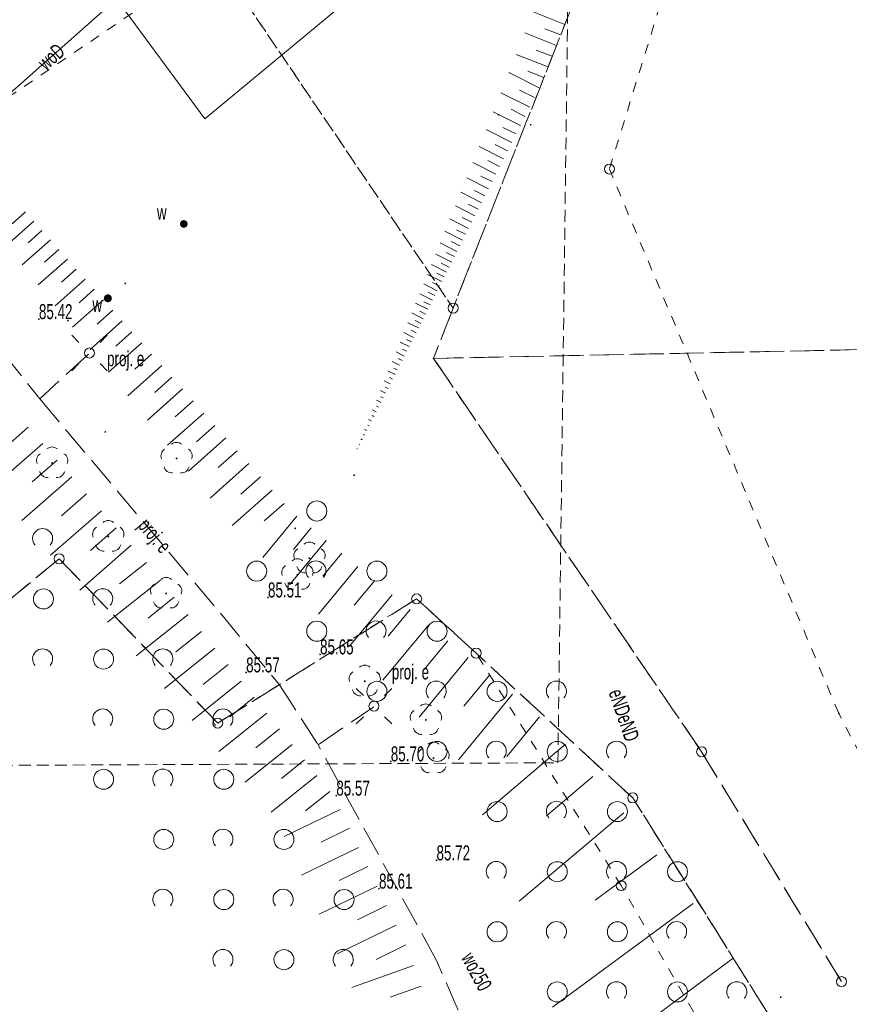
# Model space of a CAD drawing. Header units: metres. Extents: x 6541766 to 6542178, y 5894743 to 5895314.
# Tile 5 of 77: x 6541848 to 6541889, y 5894934 to 5894983. Entities that reach past the tile are written whole.
import ezdxf
from ezdxf.enums import TextEntityAlignment as Align

# ---------------------------------------------------------------- set-up
doc = ezdxf.new("R2010")
doc.units = ezdxf.units.M
for name, pattern in [('0.5_0.5', [1, 0.5, -0.5]), ('1.5_0.5', [2, 1.5, -0.5]), ('2', [0.9, 0.6, -0.3]), ('egkk-500', [2, 1.5, -0.5]), ('egug-500', [1, 0.5, -0.5])]:
    doc.linetypes.add(name, pattern=pattern)
for name, color, linetype in [('000 Inne (niezydentyfikowane)', 7, 'Continuous'), ('217-kontur klasyfikacyjny', 7, 'Continuous'), ('218-kontur użytku gruntowego', 7, 'Continuous'), ('219-działka ewidencyjna', 7, 'Continuous'), ('latarnia - ob. projektowany-Atr17', 7, 'Continuous'), ('ogrodzenie trwałe', 7, 'Continuous'), ('pikieta sztuczna-Atr2', 7, 'Continuous'), ('przewód elektroenergetyczny podziemny - ob. projektowany', 7, 'Continuous'), ('przewód elektroenergetyczny podziemny - ob. projektowany-Atr1', 7, 'Continuous'), ('przewód elektroenergetyczny podziemny-Atr1', 7, 'Continuous'), ('przewód wodociągowy', 7, 'Continuous'), ('przewód wodociągowy-Atr1', 7, 'Continuous'), ('wodociągowe urządzenie techniczne-Atr17', 7, 'Continuous'), ('Zakres', 7, 'Continuous'), ('zasuwa lub zawór-Atr17', 7, 'Continuous')]:
    doc.layers.add(name, color=color, linetype=linetype)
doc.layers.add('_dr_ścieki kd', color=36, linetype='Continuous', lineweight=30)
doc.layers.add('IE - podklad', color=8, linetype='Continuous', lineweight=9)
doc.linetypes.add('902-500', pattern='A,3.75,0,[1,ksztalty.shx,S=0.5,R=0,X=0,Y=0],3.75', length=7.5)

# ---------------------------------------------------------------- blocks, each defined once
blk = doc.blocks.new('blok - sanitarne pzt chelmza ng')
at = {"linetype": 'Continuous', "lineweight": 0}
h = blk.add_hatch(color=0, dxfattribs=at)
edge = h.paths.add_edge_path()
edge.add_arc((6542352.05, 5894969.38), 0.2, 0, 360)
at = {"layer": 'przewód elektroenergetyczny podziemny - ob. projektowany', "color": 1, "linetype": '1.5_0.5', "lineweight": 9}
for p, q in [((6542340.57, 5894974.51), (6542348.65, 5894964.36)), ((6542351.08, 5894966.59), (6542348.65, 5894964.36)), ((6542348.65, 5894964.36), (6542357.67, 5894953.66)), ((6542357.67, 5894953.66), (6542360.61, 5894950.09)), ((6542360.61, 5894950.09), (6542362.54, 5894947.1)), ((6542362.54, 5894947.1), (6542365.32, 5894949)), ((6542368.44, 5894936.36), (6542362.54, 5894947.1)), ((6542371.93, 5894928.36), (6542368.44, 5894936.36))]:
    blk.add_line(p, q, dxfattribs=at)
at = {"layer": 'przewód wodociągowy', "color": 5, "linetype": 'Continuous', "lineweight": 9}
blk.add_line((6542345.39, 5894978.04), (6542357.68, 5894988.93), dxfattribs=at)
at = {"layer": 'przewód elektroenergetyczny podziemny - ob. projektowany-Atr1', "color": 1, "lineweight": 9, "width": 0.667}
blk.add_text('proj. e', height=0.75, rotation=310.13, dxfattribs=at).set_placement((6542353.8, 5894958.25), align=Align.MIDDLE_LEFT)
at = {"layer": 'przewód elektroenergetyczny podziemny-Atr1', "color": 1, "lineweight": 9, "width": 0.667}
for p in [(6542377.38, 5894949.84), (6542377.81, 5894948.58)]:
    blk.add_text('eND', height=0.75, rotation=288.92, dxfattribs=at).set_placement(p, align=Align.MIDDLE_LEFT)
at = {"layer": 'przewód wodociągowy-Atr1', "color": 5, "lineweight": 9, "width": 0.667}
for s, rotation, p in [('woD', 41.544, (6542348.72, 5894980.99)), ('wo250', 298.231, (6542369.99, 5894936.65))]:
    blk.add_text(s, height=0.75, rotation=rotation, dxfattribs=at).set_placement(p, align=Align.MIDDLE_LEFT)
at = {"layer": 'zasuwa lub zawór-Atr17', "color": 5, "lineweight": 9, "width": 0.667}
blk.add_text('w', height=0.75, dxfattribs=at).set_placement((6542351.28, 5894968.7))
blk = doc.blocks.new('blok - podklad szary rfqfqw')
at = {"color": 8, "linetype": 'Continuous', "lineweight": 9}
for p, q in [((6541850.6, 5894967.181), (6541850.247, 5894967.534)), ((6541851.661, 5894967.181), (6541852.014, 5894967.534)), ((6541850.6, 5894966.12), (6541850.247, 5894965.767)), ((6541851.661, 5894966.12), (6541852.014, 5894965.767)), ((6541864.8, 5894949.561), (6541864.447, 5894949.914)), ((6541865.861, 5894949.561), (6541866.214, 5894949.914)), ((6541864.8, 5894948.5), (6541864.447, 5894948.147)), ((6541865.861, 5894948.5), (6541866.214, 5894948.147))]:
    blk.add_line(p, q, dxfattribs=at)
for centre, radius in [((6541877.08, 5894975.83), 0.25), ((6541869.28, 5894968.89), 0.25), ((6541851.13, 5894966.65), 0.25), ((6541862.476, 5894958.766), 0.5), ((6541849.62, 5894956.38), 0.25), ((6541859.476, 5894955.766), 0.5), ((6541865.476, 5894955.766), 0.5), ((6541848.836, 5894954.376), 0.5), ((6541867.46, 5894954.38), 0.25), ((6541862.476, 5894952.766), 0.5), ((6541868.476, 5894952.766), 0.5), ((6541851.836, 5894951.376), 0.5), ((6541870.43, 5894951.67), 0.25), ((6541865.476, 5894949.766), 0.5), ((6541871.476, 5894949.766), 0.5), ((6541854.836, 5894948.376), 0.5), ((6541865.33, 5894949.03), 0.25), ((6541857.53, 5894948.18), 0.25), ((6541868.476, 5894946.766), 0.5), ((6541874.476, 5894946.766), 0.5), ((6541881.68, 5894946.75), 0.25), ((6541851.836, 5894945.376), 0.5), ((6541857.836, 5894945.376), 0.5), ((6541878.24, 5894944.45), 0.25), ((6541871.476, 5894943.766), 0.5), ((6541877.476, 5894943.766), 0.5), ((6541854.836, 5894942.376), 0.5), ((6541860.836, 5894942.376), 0.5), ((6541874.476, 5894940.766), 0.5), ((6541880.476, 5894940.766), 0.5), ((6541877.67, 5894940.07), 0.25), ((6541857.836, 5894939.376), 0.5), ((6541863.836, 5894939.376), 0.5), ((6541871.476, 5894937.766), 0.5), ((6541877.476, 5894937.766), 0.5), ((6541860.836, 5894936.376), 0.5), ((6541874.476, 5894934.766), 0.5), ((6541880.476, 5894934.766), 0.5), ((6541888.66, 5894935.28), 0.25)]:
    blk.add_circle(centre, radius, dxfattribs=at)
for centre, radius, start, end in [((6541855.48, 5894961.79), 0.4, 49.272, 130.728), ((6541849.27, 5894961.56), 0.4, 49.272, 130.728), ((6541855.1, 5894961.514), 0.4, 121.308, 202.548), ((6541855.86, 5894961.514), 0.4, 337.452, 58.692), ((6541848.89, 5894961.284), 0.4, 121.308, 202.548), ((6541849.65, 5894961.284), 0.4, 337.452, 58.692), ((6541849.035, 5894960.836), 0.4, 193.221, 274.871), ((6541849.505, 5894960.836), 0.4, 265.129, 346.779), ((6541855.245, 5894961.066), 0.4, 193.221, 274.871), ((6541855.715, 5894961.066), 0.4, 265.129, 346.779), ((6541852.07, 5894957.89), 0.4, 49.272, 130.728), ((6541848.794, 5894957.387), 0.5, 318.85, 221.162), ((6541851.69, 5894957.614), 0.4, 121.308, 202.548), ((6541852.45, 5894957.614), 0.4, 337.452, 58.692), ((6541851.835, 5894957.166), 0.4, 193.221, 274.871), ((6541852.305, 5894957.166), 0.4, 265.129, 346.779), ((6541861.73, 5894956.534), 0.4, 121.308, 202.548), ((6541862.11, 5894956.81), 0.4, 49.272, 130.728), ((6541862.49, 5894956.534), 0.4, 337.452, 58.692), ((6541861.51, 5894955.98), 0.4, 49.272, 130.728), ((6541862.434, 5894955.777), 0.5, 318.85, 221.162), ((6541861.13, 5894955.704), 0.4, 121.308, 202.548), ((6541861.875, 5894956.086), 0.4, 193.221, 274.871), ((6541861.89, 5894955.704), 0.4, 337.452, 58.692), ((6541862.345, 5894956.086), 0.4, 265.129, 346.779), ((6541854.96, 5894955.05), 0.4, 49.272, 130.728), ((6541851.794, 5894954.387), 0.5, 318.85, 221.162), ((6541854.58, 5894954.774), 0.4, 121.308, 202.548), ((6541855.34, 5894954.774), 0.4, 337.452, 58.692), ((6541861.275, 5894955.256), 0.4, 193.221, 274.871), ((6541861.745, 5894955.256), 0.4, 265.129, 346.779), ((6541854.725, 5894954.326), 0.4, 193.221, 274.871), ((6541855.195, 5894954.326), 0.4, 265.129, 346.779), ((6541865.434, 5894952.777), 0.5, 318.85, 221.162), ((6541848.794, 5894951.387), 0.5, 318.85, 221.162), ((6541854.794, 5894951.387), 0.5, 318.85, 221.162), ((6541864.87, 5894950.67), 0.4, 49.272, 130.728), ((6541864.49, 5894950.394), 0.4, 121.308, 202.548), ((6541865.25, 5894950.394), 0.4, 337.452, 58.692), ((6541864.635, 5894949.946), 0.4, 193.221, 274.871), ((6541865.105, 5894949.946), 0.4, 265.129, 346.779), ((6541868.434, 5894949.777), 0.5, 318.85, 221.162), ((6541874.434, 5894949.777), 0.5, 318.85, 221.162), ((6541851.794, 5894948.387), 0.5, 318.85, 221.162), ((6541857.794, 5894948.387), 0.5, 318.85, 221.162), ((6541867.92, 5894948.74), 0.4, 49.272, 130.728), ((6541867.54, 5894948.464), 0.4, 121.308, 202.548), ((6541868.3, 5894948.464), 0.4, 337.452, 58.692), ((6541867.685, 5894948.016), 0.4, 193.221, 274.871), ((6541868.155, 5894948.016), 0.4, 265.129, 346.779), ((6541868.3, 5894946.83), 0.4, 49.272, 130.728), ((6541871.434, 5894946.777), 0.5, 318.85, 221.162), ((6541877.434, 5894946.777), 0.5, 318.85, 221.162), ((6541867.92, 5894946.554), 0.4, 121.308, 202.548), ((6541868.68, 5894946.554), 0.4, 337.452, 58.692), ((6541868.065, 5894946.106), 0.4, 193.221, 274.871), ((6541868.535, 5894946.106), 0.4, 265.129, 346.779), ((6541854.794, 5894945.387), 0.5, 318.85, 221.162), ((6541874.434, 5894943.777), 0.5, 318.85, 221.162), ((6541857.794, 5894942.387), 0.5, 318.85, 221.162), ((6541871.434, 5894940.777), 0.5, 318.85, 221.162), ((6541877.434, 5894940.777), 0.5, 318.85, 221.162), ((6541854.794, 5894939.387), 0.5, 318.85, 221.162), ((6541860.794, 5894939.387), 0.5, 318.85, 221.162), ((6541874.434, 5894937.777), 0.5, 318.85, 221.162), ((6541880.434, 5894937.777), 0.5, 318.85, 221.162), ((6541857.794, 5894936.387), 0.5, 318.85, 221.162), ((6541863.794, 5894936.387), 0.5, 318.85, 221.162), ((6541877.434, 5894934.777), 0.5, 318.85, 221.162), ((6541883.434, 5894934.777), 0.5, 318.85, 221.162)]:
    blk.add_arc(centre, radius, start, end, dxfattribs=at)
at = {"color": 8, "linetype": 'Continuous', "lineweight": 9, "extrusion": (0, 0, -1)}
for points in [[(-6541871.508, 5894978.508), (-6541871.508, 5894978.572), (-6541871.495, 5894978.54)], [(-6541871.508, 5894978.572), (-6541871.54, 5894978.495), (-6541871.54, 5894978.585)], [(-6541871.508, 5894978.572), (-6541871.508, 5894978.508), (-6541871.54, 5894978.495)], [(-6541871.54, 5894978.585), (-6541871.54, 5894978.495), (-6541871.572, 5894978.508)], [(-6541871.54, 5894978.585), (-6541871.572, 5894978.508), (-6541871.572, 5894978.572)], [(-6541871.572, 5894978.572), (-6541871.572, 5894978.508), (-6541871.585, 5894978.54)], [(-6541873.118, 5894978.008), (-6541873.118, 5894978.072), (-6541873.105, 5894978.04)], [(-6541873.118, 5894978.072), (-6541873.15, 5894977.995), (-6541873.15, 5894978.085)], [(-6541873.118, 5894978.072), (-6541873.118, 5894978.008), (-6541873.15, 5894977.995)], [(-6541873.15, 5894978.085), (-6541873.15, 5894977.995), (-6541873.182, 5894978.008)], [(-6541873.15, 5894978.085), (-6541873.182, 5894978.008), (-6541873.182, 5894978.072)], [(-6541873.182, 5894978.072), (-6541873.182, 5894978.008), (-6541873.195, 5894978.04)], [(-6541855.699, 5894972.948), (-6541855.699, 5894973.231), (-6541855.64, 5894973.09)], [(-6541855.699, 5894973.231), (-6541855.84, 5894972.89), (-6541855.84, 5894973.29)], [(-6541855.699, 5894973.231), (-6541855.699, 5894972.948), (-6541855.84, 5894972.89)], [(-6541855.808, 5894973.058), (-6541855.808, 5894973.122), (-6541855.795, 5894973.09)], [(-6541855.808, 5894973.122), (-6541855.84, 5894973.045), (-6541855.84, 5894973.135)], [(-6541855.808, 5894973.122), (-6541855.808, 5894973.058), (-6541855.84, 5894973.045)], [(-6541855.84, 5894973.29), (-6541855.84, 5894972.89), (-6541855.982, 5894972.948)], [(-6541855.84, 5894973.29), (-6541855.982, 5894972.948), (-6541855.982, 5894973.231)], [(-6541855.84, 5894973.135), (-6541855.84, 5894973.045), (-6541855.872, 5894973.058)], [(-6541855.84, 5894973.135), (-6541855.872, 5894973.058), (-6541855.872, 5894973.122)], [(-6541855.872, 5894973.122), (-6541855.872, 5894973.058), (-6541855.885, 5894973.09)], [(-6541855.982, 5894973.231), (-6541855.982, 5894972.948), (-6541856.04, 5894973.09)], [(-6541852.888, 5894970.088), (-6541852.888, 5894970.152), (-6541852.875, 5894970.12)], [(-6541852.888, 5894970.152), (-6541852.92, 5894970.075), (-6541852.92, 5894970.165)], [(-6541852.888, 5894970.152), (-6541852.888, 5894970.088), (-6541852.92, 5894970.075)], [(-6541852.92, 5894970.165), (-6541852.92, 5894970.075), (-6541852.952, 5894970.088)], [(-6541852.92, 5894970.165), (-6541852.952, 5894970.088), (-6541852.952, 5894970.152)], [(-6541852.952, 5894970.152), (-6541852.952, 5894970.088), (-6541852.965, 5894970.12)], [(-6541848.578, 5894968.308), (-6541848.578, 5894968.372), (-6541848.565, 5894968.34)], [(-6541848.578, 5894968.372), (-6541848.61, 5894968.295), (-6541848.61, 5894968.385)], [(-6541848.578, 5894968.372), (-6541848.578, 5894968.308), (-6541848.61, 5894968.295)], [(-6541848.61, 5894968.385), (-6541848.61, 5894968.295), (-6541848.642, 5894968.308)], [(-6541848.61, 5894968.385), (-6541848.642, 5894968.308), (-6541848.642, 5894968.372)], [(-6541848.642, 5894968.372), (-6541848.642, 5894968.308), (-6541848.655, 5894968.34)], [(-6541850.018, 5894968.238), (-6541850.018, 5894968.302), (-6541850.005, 5894968.27)], [(-6541850.018, 5894968.302), (-6541850.05, 5894968.225), (-6541850.05, 5894968.315)], [(-6541850.018, 5894968.302), (-6541850.018, 5894968.238), (-6541850.05, 5894968.225)], [(-6541850.05, 5894968.315), (-6541850.05, 5894968.225), (-6541850.082, 5894968.238)], [(-6541850.05, 5894968.315), (-6541850.082, 5894968.238), (-6541850.082, 5894968.302)], [(-6541850.082, 5894968.302), (-6541850.082, 5894968.238), (-6541850.095, 5894968.27)], [(-6541868.268, 5894966.348), (-6541868.268, 5894966.412), (-6541868.255, 5894966.38)], [(-6541868.268, 5894966.412), (-6541868.3, 5894966.335), (-6541868.3, 5894966.425)], [(-6541868.268, 5894966.412), (-6541868.268, 5894966.348), (-6541868.3, 5894966.335)], [(-6541868.3, 5894966.425), (-6541868.3, 5894966.335), (-6541868.332, 5894966.348)], [(-6541868.3, 5894966.425), (-6541868.332, 5894966.348), (-6541868.332, 5894966.412)], [(-6541868.332, 5894966.412), (-6541868.332, 5894966.348), (-6541868.345, 5894966.38)], [(-6541851.888, 5894962.678), (-6541851.888, 5894962.742), (-6541851.875, 5894962.71)], [(-6541851.888, 5894962.742), (-6541851.92, 5894962.665), (-6541851.92, 5894962.755)], [(-6541851.888, 5894962.742), (-6541851.888, 5894962.678), (-6541851.92, 5894962.665)], [(-6541851.92, 5894962.755), (-6541851.92, 5894962.665), (-6541851.952, 5894962.678)], [(-6541851.92, 5894962.755), (-6541851.952, 5894962.678), (-6541851.952, 5894962.742)], [(-6541851.952, 5894962.742), (-6541851.952, 5894962.678), (-6541851.965, 5894962.71)], [(-6541849.235, 5894961.125), (-6541849.235, 5894961.195), (-6541849.22, 5894961.16)], [(-6541849.235, 5894961.195), (-6541849.27, 5894961.11), (-6541849.27, 5894961.21)], [(-6541849.235, 5894961.195), (-6541849.235, 5894961.125), (-6541849.27, 5894961.11)], [(-6541849.27, 5894961.21), (-6541849.27, 5894961.11), (-6541849.305, 5894961.125)], [(-6541849.27, 5894961.21), (-6541849.305, 5894961.125), (-6541849.305, 5894961.195)], [(-6541849.305, 5894961.195), (-6541849.305, 5894961.125), (-6541849.32, 5894961.16)], [(-6541855.445, 5894961.355), (-6541855.445, 5894961.425), (-6541855.43, 5894961.39)], [(-6541855.445, 5894961.425), (-6541855.48, 5894961.34), (-6541855.48, 5894961.44)], [(-6541855.445, 5894961.425), (-6541855.445, 5894961.355), (-6541855.48, 5894961.34)], [(-6541855.48, 5894961.44), (-6541855.48, 5894961.34), (-6541855.515, 5894961.355)], [(-6541855.48, 5894961.44), (-6541855.515, 5894961.355), (-6541855.515, 5894961.425)], [(-6541855.515, 5894961.425), (-6541855.515, 5894961.355), (-6541855.53, 5894961.39)], [(-6541864.308, 5894960.518), (-6541864.308, 5894960.582), (-6541864.295, 5894960.55)], [(-6541864.308, 5894960.582), (-6541864.34, 5894960.505), (-6541864.34, 5894960.595)], [(-6541864.308, 5894960.582), (-6541864.308, 5894960.518), (-6541864.34, 5894960.505)], [(-6541864.34, 5894960.595), (-6541864.34, 5894960.505), (-6541864.372, 5894960.518)], [(-6541864.34, 5894960.595), (-6541864.372, 5894960.518), (-6541864.372, 5894960.582)], [(-6541864.372, 5894960.582), (-6541864.372, 5894960.518), (-6541864.385, 5894960.55)], [(-6541861.364, 5894957.873), (-6541861.373, 5894957.936), (-6541861.355, 5894957.906)], [(-6541861.373, 5894957.936), (-6541861.364, 5894957.873), (-6541861.394, 5894957.855)], [(-6541861.373, 5894957.936), (-6541861.394, 5894957.855), (-6541861.406, 5894957.945)], [(-6541861.406, 5894957.945), (-6541861.394, 5894957.855), (-6541861.427, 5894957.864)], [(-6541861.406, 5894957.945), (-6541861.427, 5894957.864), (-6541861.436, 5894957.927)], [(-6541861.436, 5894957.927), (-6541861.427, 5894957.864), (-6541861.445, 5894957.894)], [(-6541852.035, 5894957.455), (-6541852.035, 5894957.525), (-6541852.02, 5894957.49)], [(-6541852.035, 5894957.525), (-6541852.07, 5894957.44), (-6541852.07, 5894957.54)], [(-6541852.035, 5894957.525), (-6541852.035, 5894957.455), (-6541852.07, 5894957.44)], [(-6541852.07, 5894957.54), (-6541852.07, 5894957.44), (-6541852.105, 5894957.455)], [(-6541852.07, 5894957.54), (-6541852.105, 5894957.455), (-6541852.105, 5894957.525)], [(-6541852.105, 5894957.525), (-6541852.105, 5894957.455), (-6541852.12, 5894957.49)], [(-6541862.075, 5894956.375), (-6541862.075, 5894956.445), (-6541862.06, 5894956.41)], [(-6541862.075, 5894956.445), (-6541862.11, 5894956.36), (-6541862.11, 5894956.46)], [(-6541862.075, 5894956.445), (-6541862.075, 5894956.375), (-6541862.11, 5894956.36)], [(-6541862.11, 5894956.46), (-6541862.11, 5894956.36), (-6541862.145, 5894956.375)], [(-6541862.11, 5894956.46), (-6541862.145, 5894956.375), (-6541862.145, 5894956.445)], [(-6541862.145, 5894956.445), (-6541862.145, 5894956.375), (-6541862.16, 5894956.41)], [(-6541861.475, 5894955.545), (-6541861.475, 5894955.615), (-6541861.46, 5894955.58)], [(-6541861.475, 5894955.615), (-6541861.51, 5894955.53), (-6541861.51, 5894955.63)], [(-6541861.475, 5894955.615), (-6541861.475, 5894955.545), (-6541861.51, 5894955.53)], [(-6541861.51, 5894955.63), (-6541861.51, 5894955.53), (-6541861.545, 5894955.545)], [(-6541861.51, 5894955.63), (-6541861.545, 5894955.545), (-6541861.545, 5894955.615)], [(-6541861.545, 5894955.615), (-6541861.545, 5894955.545), (-6541861.56, 5894955.58)], [(-6541854.925, 5894954.615), (-6541854.925, 5894954.685), (-6541854.91, 5894954.65)], [(-6541854.925, 5894954.685), (-6541854.96, 5894954.6), (-6541854.96, 5894954.7)], [(-6541854.925, 5894954.685), (-6541854.925, 5894954.615), (-6541854.96, 5894954.6)], [(-6541854.96, 5894954.7), (-6541854.96, 5894954.6), (-6541854.995, 5894954.615)], [(-6541854.96, 5894954.7), (-6541854.995, 5894954.615), (-6541854.995, 5894954.685)], [(-6541854.995, 5894954.685), (-6541854.995, 5894954.615), (-6541855.01, 5894954.65)], [(-6541860.008, 5894954.418), (-6541860.008, 5894954.482), (-6541859.995, 5894954.45)], [(-6541860.008, 5894954.482), (-6541860.04, 5894954.405), (-6541860.04, 5894954.495)], [(-6541860.008, 5894954.482), (-6541860.008, 5894954.418), (-6541860.04, 5894954.405)], [(-6541860.04, 5894954.495), (-6541860.04, 5894954.405), (-6541860.072, 5894954.418)], [(-6541860.04, 5894954.495), (-6541860.072, 5894954.418), (-6541860.072, 5894954.482)], [(-6541860.072, 5894954.482), (-6541860.072, 5894954.418), (-6541860.085, 5894954.45)], [(-6541862.608, 5894951.578), (-6541862.608, 5894951.642), (-6541862.595, 5894951.61)], [(-6541862.608, 5894951.642), (-6541862.64, 5894951.565), (-6541862.64, 5894951.655)], [(-6541862.608, 5894951.642), (-6541862.608, 5894951.578), (-6541862.64, 5894951.565)], [(-6541862.64, 5894951.655), (-6541862.64, 5894951.565), (-6541862.672, 5894951.578)], [(-6541862.64, 5894951.655), (-6541862.672, 5894951.578), (-6541862.672, 5894951.642)], [(-6541862.672, 5894951.642), (-6541862.672, 5894951.578), (-6541862.685, 5894951.61)], [(-6541858.918, 5894950.678), (-6541858.918, 5894950.742), (-6541858.905, 5894950.71)], [(-6541858.918, 5894950.742), (-6541858.95, 5894950.665), (-6541858.95, 5894950.755)], [(-6541858.918, 5894950.742), (-6541858.918, 5894950.678), (-6541858.95, 5894950.665)], [(-6541858.95, 5894950.755), (-6541858.95, 5894950.665), (-6541858.982, 5894950.678)], [(-6541858.95, 5894950.755), (-6541858.982, 5894950.678), (-6541858.982, 5894950.742)], [(-6541858.982, 5894950.742), (-6541858.982, 5894950.678), (-6541858.995, 5894950.71)], [(-6541864.835, 5894950.235), (-6541864.835, 5894950.305), (-6541864.82, 5894950.27)], [(-6541864.835, 5894950.305), (-6541864.87, 5894950.22), (-6541864.87, 5894950.32)], [(-6541864.835, 5894950.305), (-6541864.835, 5894950.235), (-6541864.87, 5894950.22)], [(-6541864.87, 5894950.32), (-6541864.87, 5894950.22), (-6541864.905, 5894950.235)], [(-6541864.87, 5894950.32), (-6541864.905, 5894950.235), (-6541864.905, 5894950.305)], [(-6541864.905, 5894950.305), (-6541864.905, 5894950.235), (-6541864.92, 5894950.27)], [(-6541867.885, 5894948.375), (-6541867.92, 5894948.29), (-6541867.92, 5894948.39)], [(-6541867.92, 5894948.39), (-6541867.92, 5894948.29), (-6541867.955, 5894948.305)], [(-6541867.92, 5894948.39), (-6541867.955, 5894948.305), (-6541867.955, 5894948.375)], [(-6541888.488, 5894948.638), (-6541888.488, 5894948.702), (-6541888.475, 5894948.67)], [(-6541888.488, 5894948.702), (-6541888.52, 5894948.625), (-6541888.52, 5894948.715)], [(-6541888.488, 5894948.702), (-6541888.488, 5894948.638), (-6541888.52, 5894948.625)], [(-6541888.52, 5894948.715), (-6541888.52, 5894948.625), (-6541888.552, 5894948.638)], [(-6541888.52, 5894948.715), (-6541888.552, 5894948.638), (-6541888.552, 5894948.702)], [(-6541888.552, 5894948.702), (-6541888.552, 5894948.638), (-6541888.565, 5894948.67)], [(-6541867.885, 5894948.305), (-6541867.885, 5894948.375), (-6541867.87, 5894948.34)], [(-6541867.885, 5894948.375), (-6541867.885, 5894948.305), (-6541867.92, 5894948.29)], [(-6541867.955, 5894948.375), (-6541867.955, 5894948.305), (-6541867.97, 5894948.34)], [(-6541868.265, 5894946.395), (-6541868.265, 5894946.465), (-6541868.25, 5894946.43)], [(-6541868.265, 5894946.465), (-6541868.3, 5894946.38), (-6541868.3, 5894946.48)], [(-6541868.265, 5894946.465), (-6541868.265, 5894946.395), (-6541868.3, 5894946.38)], [(-6541868.3, 5894946.48), (-6541868.3, 5894946.38), (-6541868.335, 5894946.395)], [(-6541868.3, 5894946.48), (-6541868.335, 5894946.395), (-6541868.335, 5894946.465)], [(-6541868.335, 5894946.465), (-6541868.335, 5894946.395), (-6541868.35, 5894946.43)], [(-6541866.138, 5894946.238), (-6541866.138, 5894946.302), (-6541866.125, 5894946.27)], [(-6541866.138, 5894946.302), (-6541866.17, 5894946.225), (-6541866.17, 5894946.315)], [(-6541866.138, 5894946.302), (-6541866.138, 5894946.238), (-6541866.17, 5894946.225)], [(-6541866.17, 5894946.315), (-6541866.17, 5894946.225), (-6541866.202, 5894946.238)], [(-6541866.17, 5894946.315), (-6541866.202, 5894946.238), (-6541866.202, 5894946.302)], [(-6541866.202, 5894946.302), (-6541866.202, 5894946.238), (-6541866.215, 5894946.27)], [(-6541863.418, 5894944.528), (-6541863.418, 5894944.592), (-6541863.405, 5894944.56)], [(-6541863.418, 5894944.592), (-6541863.45, 5894944.515), (-6541863.45, 5894944.605)], [(-6541863.418, 5894944.592), (-6541863.418, 5894944.528), (-6541863.45, 5894944.515)], [(-6541863.45, 5894944.605), (-6541863.45, 5894944.515), (-6541863.482, 5894944.528)], [(-6541863.45, 5894944.605), (-6541863.482, 5894944.528), (-6541863.482, 5894944.592)], [(-6541863.482, 5894944.592), (-6541863.482, 5894944.528), (-6541863.495, 5894944.56)], [(-6541868.418, 5894941.298), (-6541868.418, 5894941.362), (-6541868.405, 5894941.33)], [(-6541868.418, 5894941.362), (-6541868.45, 5894941.285), (-6541868.45, 5894941.375)], [(-6541868.418, 5894941.362), (-6541868.418, 5894941.298), (-6541868.45, 5894941.285)], [(-6541868.45, 5894941.375), (-6541868.45, 5894941.285), (-6541868.482, 5894941.298)], [(-6541868.45, 5894941.375), (-6541868.482, 5894941.298), (-6541868.482, 5894941.362)], [(-6541868.482, 5894941.362), (-6541868.482, 5894941.298), (-6541868.495, 5894941.33)], [(-6541865.548, 5894939.888), (-6541865.548, 5894939.952), (-6541865.535, 5894939.92)], [(-6541865.548, 5894939.952), (-6541865.58, 5894939.875), (-6541865.58, 5894939.965)], [(-6541865.548, 5894939.952), (-6541865.548, 5894939.888), (-6541865.58, 5894939.875)], [(-6541865.58, 5894939.965), (-6541865.58, 5894939.875), (-6541865.612, 5894939.888)], [(-6541865.58, 5894939.965), (-6541865.612, 5894939.888), (-6541865.612, 5894939.952)], [(-6541865.612, 5894939.952), (-6541865.612, 5894939.888), (-6541865.625, 5894939.92)], [(-6541885.593, 5894934.474), (-6541885.604, 5894934.537), (-6541885.586, 5894934.507)], [(-6541885.604, 5894934.537), (-6541885.593, 5894934.474), (-6541885.623, 5894934.456)], [(-6541885.604, 5894934.537), (-6541885.623, 5894934.456), (-6541885.637, 5894934.544)], [(-6541885.637, 5894934.544), (-6541885.623, 5894934.456), (-6541885.656, 5894934.463)], [(-6541885.637, 5894934.544), (-6541885.656, 5894934.463), (-6541885.667, 5894934.526)], [(-6541885.667, 5894934.526), (-6541885.656, 5894934.463), (-6541885.674, 5894934.493)]]:
    blk.add_solid(points, dxfattribs=at)
at = {"layer": '000 Inne (niezydentyfikowane)', "color": 8, "linetype": 'Continuous', "lineweight": 9}
for p, q in [((6541874.86, 5894983.05), (6541873.27, 5894983.67)), ((6541874.65, 5894982.52), (6541873.85, 5894982.83)), ((6541874.44, 5894981.99), (6541872.85, 5894982.62)), ((6541874.02, 5894980.93), (6541872.42, 5894981.55)), ((6541874.23, 5894981.46), (6541873.43, 5894981.77)), ((6541873.58, 5894979.88), (6541872.06, 5894980.65)), ((6541873.81, 5894980.4), (6541873.01, 5894980.71)), ((6541873.1, 5894978.92), (6541871.66, 5894979.64)), ((6541873.34, 5894979.4), (6541872.6, 5894979.77)), ((6541872.64, 5894978.01), (6541871.28, 5894978.69)), ((6541872.86, 5894978.46), (6541872.17, 5894978.81)), ((6541872.42, 5894977.58), (6541871.76, 5894977.91)), ((6541872.21, 5894977.15), (6541870.92, 5894977.8)), ((6541871.8, 5894976.34), (6541870.58, 5894976.95)), ((6541872, 5894976.74), (6541871.37, 5894977.05)), ((6541871.41, 5894975.57), (6541870.26, 5894976.15)), ((6541871.6, 5894975.95), (6541871.01, 5894976.25)), ((6541871.22, 5894975.2), (6541870.67, 5894975.48)), ((6541871.04, 5894974.84), (6541869.96, 5894975.39)), ((6541870.69, 5894974.15), (6541869.66, 5894974.67)), ((6541870.87, 5894974.49), (6541870.34, 5894974.76)), ((6541870.36, 5894973.5), (6541869.39, 5894973.99)), ((6541870.53, 5894973.82), (6541870.03, 5894974.07)), ((6541847.94, 5894973.69), (6541847.27, 5894973.09)), ((6541848.35, 5894973.23), (6541846.99, 5894972.02)), ((6541870.05, 5894972.87), (6541869.12, 5894973.34)), ((6541870.21, 5894973.18), (6541869.73, 5894973.42)), ((6541848.76, 5894972.77), (6541848.07, 5894972.15)), ((6541869.75, 5894972.28), (6541868.87, 5894972.73)), ((6541869.9, 5894972.58), (6541869.45, 5894972.8)), ((6541849.18, 5894972.3), (6541847.77, 5894971.05)), ((6541869.47, 5894971.72), (6541868.64, 5894972.15)), ((6541869.61, 5894972), (6541869.18, 5894972.22)), ((6541849.6, 5894971.82), (6541848.89, 5894971.18)), ((6541869.21, 5894971.19), (6541868.41, 5894971.59)), ((6541869.34, 5894971.46), (6541868.93, 5894971.66)), ((6541850.03, 5894971.33), (6541848.58, 5894970.05)), ((6541868.95, 5894970.69), (6541868.2, 5894971.07)), ((6541869.08, 5894970.94), (6541868.69, 5894971.13)), ((6541850.47, 5894970.84), (6541849.73, 5894970.18)), ((6541868.71, 5894970.21), (6541868, 5894970.57)), ((6541868.83, 5894970.45), (6541868.46, 5894970.63)), ((6541850.91, 5894970.34), (6541849.42, 5894969.01)), ((6541868.48, 5894969.76), (6541867.81, 5894970.1)), ((6541868.6, 5894969.98), (6541868.25, 5894970.16)), ((6541851.37, 5894969.83), (6541850.61, 5894969.15)), ((6541868.25, 5894969.29), (6541867.61, 5894969.61)), ((6541868.36, 5894969.52), (6541868.04, 5894969.69)), ((6541851.83, 5894969.31), (6541850.28, 5894967.94)), ((6541868.01, 5894968.83), (6541867.41, 5894969.13)), ((6541868.13, 5894969.06), (6541867.82, 5894969.21)), ((6541852.29, 5894968.78), (6541851.51, 5894968.09)), ((6541867.78, 5894968.36), (6541867.22, 5894968.65)), ((6541867.9, 5894968.59), (6541867.61, 5894968.74)), ((6541852.77, 5894968.25), (6541851.17, 5894966.83)), ((6541867.55, 5894967.9), (6541867.02, 5894968.16)), ((6541867.66, 5894968.13), (6541867.39, 5894968.27)), ((6541853.25, 5894967.7), (6541852.44, 5894966.99)), ((6541867.31, 5894967.43), (6541866.82, 5894967.68)), ((6541867.43, 5894967.66), (6541867.18, 5894967.79)), ((6541853.74, 5894967.15), (6541852.09, 5894965.69)), ((6541867.08, 5894966.97), (6541866.63, 5894967.19)), ((6541867.2, 5894967.2), (6541866.96, 5894967.32)), ((6541854.23, 5894966.59), (6541853.4, 5894965.85)), ((6541866.84, 5894966.5), (6541866.43, 5894966.71)), ((6541866.96, 5894966.74), (6541866.75, 5894966.84)), ((6541866.61, 5894966.04), (6541866.24, 5894966.23)), ((6541866.73, 5894966.27), (6541866.53, 5894966.37)), ((6541854.74, 5894966.02), (6541853.04, 5894964.52)), ((6541866.38, 5894965.57), (6541866.04, 5894965.74)), ((6541866.49, 5894965.81), (6541866.32, 5894965.9)), ((6541855.25, 5894965.44), (6541854.39, 5894964.68)), ((6541866.14, 5894965.11), (6541865.84, 5894965.26)), ((6541866.26, 5894965.34), (6541866.1, 5894965.42)), ((6541855.77, 5894964.86), (6541854.02, 5894963.3)), ((6541865.91, 5894964.64), (6541865.65, 5894964.78)), ((6541866.03, 5894964.88), (6541865.89, 5894964.95)), ((6541856.3, 5894964.26), (6541855.41, 5894963.47)), ((6541865.67, 5894964.18), (6541865.45, 5894964.29)), ((6541865.79, 5894964.41), (6541865.67, 5894964.47)), ((6541856.84, 5894963.65), (6541855.03, 5894962.05)), ((6541865.44, 5894963.72), (6541865.25, 5894963.81)), ((6541865.56, 5894963.95), (6541865.45, 5894964)), ((6541865.21, 5894963.25), (6541865.06, 5894963.33)), ((6541865.32, 5894963.48), (6541865.24, 5894963.53)), ((6541848.08, 5894962.95), (6541846.87, 5894961.89)), ((6541857.39, 5894963.03), (6541856.47, 5894962.22)), ((6541864.97, 5894962.79), (6541864.86, 5894962.84)), ((6541865.09, 5894963.02), (6541865.02, 5894963.05)), ((6541857.94, 5894962.41), (6541856.07, 5894960.75)), ((6541864.74, 5894962.32), (6541864.67, 5894962.36)), ((6541864.86, 5894962.55), (6541864.81, 5894962.58)), ((6541848.8, 5894962.13), (6541846.35, 5894959.99)), ((6541858.51, 5894961.77), (6541857.56, 5894960.93)), ((6541864.5, 5894961.86), (6541864.47, 5894961.87)), ((6541864.62, 5894962.09), (6541864.59, 5894962.1)), ((6541849.52, 5894961.3), (6541848.28, 5894960.22)), ((6541859.08, 5894961.13), (6541857.15, 5894959.41)), ((6541850.25, 5894960.47), (6541847.75, 5894958.29)), ((6541859.66, 5894960.47), (6541858.68, 5894959.6)), ((6541860.25, 5894959.81), (6541858.26, 5894958.04)), ((6541850.99, 5894959.62), (6541849.73, 5894958.52)), ((6541851.73, 5894958.77), (6541849.19, 5894956.56)), ((6541860.84, 5894959.14), (6541859.85, 5894958.27)), ((6541861.48, 5894958.51), (6541859.78, 5894956.45)), ((6541852.47, 5894957.92), (6541851.19, 5894956.8)), ((6541862.2, 5894957.92), (6541861.32, 5894956.85)), ((6541862.95, 5894957.3), (6541861.12, 5894955.08)), ((6541853.22, 5894957.06), (6541850.65, 5894954.81)), ((6541863.73, 5894956.66), (6541862.78, 5894955.51)), ((6541853.97, 5894956.2), (6541852.63, 5894955.13)), ((6541864.53, 5894955.99), (6541862.56, 5894953.61)), ((6541854.67, 5894955.32), (6541852.03, 5894953.21)), ((6541865.37, 5894955.3), (6541864.34, 5894954.07)), ((6541855.36, 5894954.46), (6541854.06, 5894953.41)), ((6541866.23, 5894954.59), (6541864.11, 5894952.02)), ((6541867.13, 5894953.85), (6541866.03, 5894952.52)), ((6541856.05, 5894953.6), (6541853.47, 5894951.54)), ((6541868.06, 5894953.08), (6541865.78, 5894950.32)), ((6541856.72, 5894952.76), (6541855.45, 5894951.74)), ((6541857.39, 5894951.92), (6541854.88, 5894949.91)), ((6541869.02, 5894952.28), (6541867.84, 5894950.85)), ((6541870.03, 5894951.45), (6541867.58, 5894948.48)), ((6541858.05, 5894951.1), (6541856.81, 5894950.1)), ((6541871.09, 5894950.57), (6541869.82, 5894949.03)), ((6541858.71, 5894950.28), (6541856.25, 5894948.31)), ((6541859.35, 5894949.47), (6541858.14, 5894948.5)), ((6541872.24, 5894949.62), (6541869.54, 5894946.35)), ((6541859.99, 5894948.68), (6541857.59, 5894946.76)), ((6541873.59, 5894948.5), (6541871.96, 5894946.52)), ((6541860.62, 5894947.89), (6541859.44, 5894946.94)), ((6541861.24, 5894947.12), (6541858.9, 5894945.24)), ((6541874.89, 5894947.13), (6541870.74, 5894943.61)), ((6541861.86, 5894946.34), (6541860.71, 5894945.42)), ((6541862.48, 5894945.57), (6541860.2, 5894943.74)), ((6541876.25, 5894945.52), (6541873.94, 5894943.56)), ((6541863.13, 5894944.77), (6541861.91, 5894943.81)), ((6541863.64, 5894943.87), (6541860.85, 5894942.52)), ((6541877.79, 5894943.71), (6541872.58, 5894939.3)), ((6541864.1, 5894942.93), (6541862.69, 5894942.24)), ((6541864.56, 5894941.98), (6541861.71, 5894940.6)), ((6541879.45, 5894941.61), (6541876.36, 5894939.34)), ((6541865.02, 5894941.02), (6541863.59, 5894940.32)), ((6541865.49, 5894940.05), (6541862.6, 5894938.65)), ((6541865.96, 5894939.08), (6541864.51, 5894938.37)), ((6541881.25, 5894939.18), (6541874.24, 5894934)), ((6541866.44, 5894938.1), (6541863.5, 5894936.67)), ((6541866.92, 5894937.11), (6541865.44, 5894936.39)), ((6541883.26, 5894936.45), (6541879.29, 5894933.51)), ((6541867.31, 5894936.09), (6541864.22, 5894934.98)), ((6541867.68, 5894935.06), (6541866.13, 5894934.5))]:
    blk.add_line(p, q, dxfattribs=at)
at = {"layer": '217-kontur klasyfikacyjny', "color": 8, "linetype": 'egkk-500', "lineweight": 9}
for p, q in [((6541875.93, 5894985.78), (6541869.28, 5894968.89)), ((6541869.28, 5894968.89), (6541868.3, 5894966.38)), ((6541951.58, 5894968.09), (6541868.3, 5894966.38)), ((6541868.3, 5894966.38), (6541951.58, 5894968.09)), ((6541868.3, 5894966.38), (6541881.68, 5894946.75)), ((6541849.62, 5894956.38), (6541836.23, 5894945.34)), ((6541857.53, 5894948.18), (6541849.62, 5894956.38)), ((6541867.46, 5894954.38), (6541857.53, 5894948.18)), ((6541870.43, 5894951.67), (6541867.46, 5894954.38)), ((6541878.24, 5894944.45), (6541870.43, 5894951.67)), ((6541881.68, 5894946.75), (6541888.66, 5894935.28)), ((6541885.09, 5894933.54), (6541878.24, 5894944.45))]:
    blk.add_line(p, q, dxfattribs=at)
at = {"layer": '218-kontur użytku gruntowego', "color": 8, "linetype": 'egug-500', "lineweight": 9}
for p, q in [((6541857.4, 5894986.41), (6541869.28, 5894968.89)), ((6541869.28, 5894968.89), (6541857.4, 5894986.41)), ((6541869.28, 5894968.89), (6541875.93, 5894985.78)), ((6541875.93, 5894985.78), (6541869.28, 5894968.89)), ((6541869.28, 5894968.89), (6541868.3, 5894966.38)), ((6541868.3, 5894966.38), (6541869.28, 5894968.89)), ((6541951.58, 5894968.09), (6541868.3, 5894966.38)), ((6541868.3, 5894966.38), (6541951.58, 5894968.09)), ((6541868.3, 5894966.38), (6541881.68, 5894946.75)), ((6541881.68, 5894946.75), (6541868.3, 5894966.38)), ((6541849.62, 5894956.38), (6541836.23, 5894945.34)), ((6541836.23, 5894945.34), (6541849.62, 5894956.38)), ((6541857.53, 5894948.18), (6541849.62, 5894956.38)), ((6541849.62, 5894956.38), (6541857.53, 5894948.18)), ((6541867.46, 5894954.38), (6541857.53, 5894948.18)), ((6541857.53, 5894948.18), (6541867.46, 5894954.38)), ((6541870.43, 5894951.67), (6541867.46, 5894954.38)), ((6541867.46, 5894954.38), (6541870.43, 5894951.67)), ((6541878.24, 5894944.45), (6541870.43, 5894951.67)), ((6541870.43, 5894951.67), (6541878.24, 5894944.45)), ((6541881.68, 5894946.75), (6541888.66, 5894935.28)), ((6541888.66, 5894935.28), (6541881.68, 5894946.75)), ((6541885.09, 5894933.54), (6541878.24, 5894944.45)), ((6541878.24, 5894944.45), (6541885.09, 5894933.54))]:
    blk.add_line(p, q, dxfattribs=at)
at = {"layer": '219-działka ewidencyjna', "color": 8, "linetype": '0.5_0.5', "lineweight": 9}
for p, q in [((6541886.09, 5895005), (6541877.08, 5894975.83)), ((6541857.4, 5894986.41), (6541842.65, 5894976.41)), ((6541869.28, 5894968.89), (6541857.4, 5894986.41)), ((6541875.93, 5894985.78), (6541869.28, 5894968.89)), ((6541888.52, 5894948.67), (6541877.08, 5894975.83)), ((6541869.28, 5894968.89), (6541868.3, 5894966.38)), ((6541881.68, 5894946.75), (6541868.3, 5894966.38)), ((6541849.62, 5894956.38), (6541836.23, 5894945.34)), ((6541857.53, 5894948.18), (6541849.62, 5894956.38)), ((6541867.46, 5894954.38), (6541857.53, 5894948.18)), ((6541870.43, 5894951.67), (6541867.46, 5894954.38)), ((6541878.24, 5894944.45), (6541870.43, 5894951.67)), ((6541877.67, 5894940.07), (6541870.43, 5894951.67)), ((6541899.27, 5894928.02), (6541888.52, 5894948.67)), ((6541888.66, 5894935.28), (6541881.68, 5894946.75)), ((6541885.09, 5894933.54), (6541878.24, 5894944.45)), ((6541882.26, 5894932.03), (6541877.67, 5894940.07))]:
    blk.add_line(p, q, dxfattribs=at)
at = {"layer": 'ogrodzenie trwałe', "color": 8, "linetype": '902-500', "lineweight": 9}
for p, q in [((6541856.89, 5894978.33), (6541869.72, 5894988.98)), ((6541852.3, 5894984.57), (6541856.89, 5894978.33))]:
    blk.add_line(p, q, dxfattribs=at)
at = {"layer": 'Zakres', "color": 8, "linetype": '2', "lineweight": 9}
for p, q in [((6541874.51, 5894946.2), (6541875.56, 5895027.34)), ((6541799.01, 5894945.85), (6541874.51, 5894946.2))]:
    blk.add_line(p, q, dxfattribs=at)
at = {"layer": 'latarnia - ob. projektowany-Atr17', "color": 8, "lineweight": 9, "width": 0.667}
for p in [(6541852.01, 5894965.99), (6541866.22, 5894950.36)]:
    blk.add_text('proj. e', height=0.75, dxfattribs=at).set_placement(p)
at = {"layer": 'pikieta sztuczna-Atr2', "color": 8, "lineweight": 9, "width": 0.667}
for s, p in [('85.42', (6541848.61, 5894968.34)), ('85.51', (6541860.04, 5894954.45)), ('85.65', (6541862.64, 5894951.61)), ('85.57', (6541858.95, 5894950.71)), ('85.70', (6541866.17, 5894946.27)), ('85.57', (6541863.45, 5894944.56)), ('85.72', (6541868.45, 5894941.33)), ('85.61', (6541865.58, 5894939.92))]:
    blk.add_text(s, height=0.75, dxfattribs=at).set_placement(p)
at = {"layer": 'wodociągowe urządzenie techniczne-Atr17', "color": 8, "lineweight": 9, "width": 0.667}
blk.add_text('w', height=0.75, dxfattribs=at).set_placement((6541854.5, 5894973.3))

msp = doc.modelspace()

# ---------------------------------------------------------------- block references
at = {"layer": '_dr_ścieki kd', "lineweight": 9}
msp.add_blockref('blok - sanitarne pzt chelmza ng', (-500, 0), dxfattribs=at)
at = {"layer": 'IE - podklad'}
msp.add_blockref('blok - podklad szary rfqfqw', (0, 0), dxfattribs=at)

doc.saveas('drawing.dxf')
